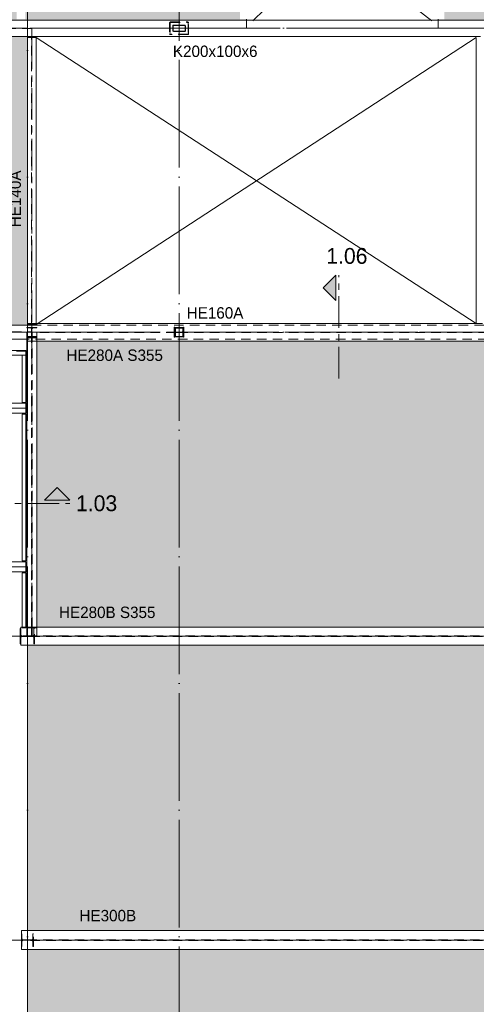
# Model space of a CAD drawing. Header units: millimetres. Extents: x -2900 to 56100, y -900 to 49332.
# Tile 3 of 15: x 9679 to 16900, y 8785 to 24336. Entities that reach past the tile are written whole.
import ezdxf

# ---------------------------------------------------------------- set-up
doc = ezdxf.new("R2010")
doc.units = ezdxf.units.MM
for name, pattern in [('WSP_hartlijn', [800, 500, -100, 100, -100]), ('WSP_hhidden', [250, 150, -100]), ('WSP_stramienlijn', [2000, 1700, -150, 0, -150])]:
    doc.linetypes.add(name, pattern=pattern)
for name, color, linetype, lineweight in [('00_algemeen - 0_13mm', 7, 'Continuous', 13), ('00_algemeen - hartlijn', 7, 'WSP_hartlijn', 13), ('00_algemeen - hhidden - 0_13mm', 7, 'WSP_hhidden', 13), ('03_viewports - sections', 1, 'Continuous', 13), ('07_stramien', 4, 'Continuous', 13), ('23_vloeren', 2, 'Continuous', 18), ('23_vloeren - hatch', 1, 'Continuous', 18), ('28_hoofddraagconstructies - kolommen en liggers', 1, 'Continuous', 13), ('28_hoofddraagconstructies - kolommen en liggers - hout', 1, 'Continuous', 13), ('28_hoofddraagconstructies - kolommen en liggers - staal', 1, 'Continuous', 13), ('28_hoofddraagconstructies - kolommen en liggers - staal -cut-', 2, 'Continuous', 13), ('28_hoofddraagconstructies - tags', 7, 'Continuous', 18)]:
    doc.layers.add(name, color=color, linetype=linetype, lineweight=lineweight)
doc.styles.add('Revittext', font='txt', dxfattribs={"height": 180})
doc.styles.add('Revittext_2', font='txt', dxfattribs={"height": 250})
doc.styles.add('Revittext_I', font='txt', dxfattribs={"height": 180})

# ---------------------------------------------------------------- blocks, each defined once
blk = doc.blocks.new('28_WSP_SF_staal - UNP v18-0 - UNP180 - S235-1319521-1e verd - plot - 100')
at = {"layer": '00_algemeen - hhidden - 0_13mm'}
blk.add_line((-1769.8, -11.3), (1782.5, -11.3), dxfattribs=at)
blk = doc.blocks.new('28_WSP_SF_staal - HE v21-0 - HE160A-1319522-1e verd - plot - 100')
at = {"layer": '00_algemeen - hartlijn'}
blk.add_line((-1769.8, 0), (1782.5, 0), dxfattribs=at)
blk = doc.blocks.new('28_WSP_SF_staal - HE v21-0 - HE280B S355-1321399-1e verd - plot - 100')
at = {"layer": '00_algemeen - hartlijn'}
blk.add_line((-15702.5, 0), (15702.5, 0), dxfattribs=at)
blk = doc.blocks.new('28_WSP_SF_staal - HE v21-0 - HE300B-1328460-1e verd - plot - 100')
at = {"layer": '00_algemeen - hartlijn'}
blk.add_line((-15702.5, 0), (15702.5, 0), dxfattribs=at)
blk = doc.blocks.new('28_WSP_SF_staal - HE v21-0 - HE260B S355-1384947-1e verd - plot - 100')
at = {"layer": '00_algemeen - hartlijn'}
for p, q in [((-10790, 0), (-3790, 0)), ((-3784, 0), (-3596, 0)), ((-3590, 0), (1010, 0))]:
    blk.add_line(p, q, dxfattribs=at)
at = {"layer": '28_hoofddraagconstructies - kolommen en liggers', "linetype": 'WSP_hhidden'}
for p, q in [((-3790, 0), (-3784, 0)), ((-3596, 0), (-3590, 0))]:
    blk.add_line(p, q, dxfattribs=at)
blk = doc.blocks.new('28_WSP_SF_staal - HE v21-0 - HE220B-1384948-1e verd - plot - 100')
at = {"layer": '00_algemeen - hartlijn'}
for p, q in [((6060, 0), (9625, 0)), ((9785, 0), (10774, 0)), ((10926, 0), (13020, 0)), ((13026, 0), (13114, 0)), ((13120, 0), (13150, 0))]:
    blk.add_line(p, q, dxfattribs=at)
at = {"layer": '28_hoofddraagconstructies - kolommen en liggers', "linetype": 'WSP_hhidden'}
for p, q in [((9625, 0), (9785, 0)), ((10774, 0), (10926, 0)), ((13020, 0), (13026, 0)), ((13114, 0), (13120, 0))]:
    blk.add_line(p, q, dxfattribs=at)
blk = doc.blocks.new('28_WSP_SF_staal - HE v21-0 - HE280A S355-1321511-1e verd - plot - 100')
at = {"layer": '00_algemeen - hartlijn'}
for p, q in [((-15630, 0), (-13306, 0)), ((-13154, 0), (-8485, 0))]:
    blk.add_line(p, q, dxfattribs=at)
at = {"layer": '28_hoofddraagconstructies - kolommen en liggers', "linetype": 'WSP_hhidden'}
blk.add_line((-13306, 0), (-13154, 0), dxfattribs=at)
blk = doc.blocks.new('28_WSP_SF_staal - HE v21-0 - HE160A-1337757-1e verd - plot - 100')
at = {"layer": '00_algemeen - hartlijn'}
blk.add_line((-2260, 0), (2260, 0), dxfattribs=at)
at = {"layer": '28_hoofddraagconstructies - kolommen en liggers', "linetype": 'WSP_hhidden'}
for p, q in [((-2400, 0), (-2260, 0)), ((2260, 0), (2400, 0))]:
    blk.add_line(p, q, dxfattribs=at)
blk = doc.blocks.new('28_WSP_SF_staal - HE v21-0 - HE140A-1331805-1e verd - plot - 100')
at = {"layer": '00_algemeen - hartlijn'}
blk.add_line((-2257, 0), (2260, 0), dxfattribs=at)
at = {"layer": '28_hoofddraagconstructies - kolommen en liggers', "linetype": 'WSP_hhidden'}
blk.add_line((2260, 0), (2277, 0), dxfattribs=at)
blk = doc.blocks.new('28_WSP_SF_staal - STRIP v18-0 - RECT 80x10-1334852-1e verd - plot - 100')
at = {"layer": '28_hoofddraagconstructies - kolommen en liggers', "linetype": 'WSP_hhidden'}
for p, q in [((9875, 19406), (9865, 19406)), ((9865, 19406), (9865, 19394)), ((9865, 19394), (9875, 19394)), ((9865, 14733), (9865, 19394)), ((9875, 19394), (9875, 19406)), ((9875, 19394), (9875, 14733)), ((9875, 14733), (9865, 14733))]:
    blk.add_line(p, q, dxfattribs=at)
blk = doc.blocks.new('28_WSP_SF_staal - STRIP v18-0 - RECT 80x10-1335153-1e verd - plot - 100')
at = {"layer": '28_hoofddraagconstructies - kolommen en liggers', "linetype": 'WSP_hhidden'}
for p, q in [((9865, 19311), (9875, 19311)), ((9865, 14606), (9865, 14733)), ((9875, 14733), (9875, 14606)), ((9865, 14606), (9865, 14594)), ((9875, 14606), (9865, 14606)), ((9865, 14594), (9875, 14594)), ((9875, 14594), (9875, 14606))]:
    blk.add_line(p, q, dxfattribs=at)
blk = doc.blocks.new('Detail View - Horizontaal rechts-29827-1e verd - plot - 100')
at = {"layer": '03_viewports - sections'}
blk.add_hatch(color=240, dxfattribs=at).paths.add_polyline_path([(4, 0.5), (0, 0.5), (2, 2.5)])
at = {"layer": '03_viewports - sections', "color": 240}
for p, q in [((2, 2.5), (0, 0.5)), ((4, 0.5), (2, 2.5)), ((0, 0.5), (4, 0.5))]:
    blk.add_line(p, q, dxfattribs=at)

msp = doc.modelspace()

# ---------------------------------------------------------------- hatches: boundary and pattern name
at = {"layer": '23_vloeren - hatch'}
h = msp.add_hatch(color=256, dxfattribs=at)
h.paths.add_polyline_path([(9800, 19510), (9800, 24057.3), (9870, 24057.3), (9870, 24070), (2860, 24070), (2860, 21884.2), (2864.6, 21895.4), (2875.8, 21900), (2984.3, 21900), (2995.4, 21895.4), (3000, 21884.2), (3000, 21775.7), (2995.4, 21764.6), (2984.3, 21760), (2875.8, 21760), (2864.6, 21764.6), (2860, 21775.7), (2860, 19510), (9795.8, 19510)])
h.paths.add_polyline_path([(26798.6, 19540), (28920, 19540), (28920, 24070), (20540, 24070), (20540, 23580), (19440, 23580), (19440, 24070), (17100, 24070), (17100.1, 19540), (26444.4, 19540)])
h.paths.add_polyline_path([(17985, 20955.5), (17105, 20955.5), (17105, 21655.5), (17985, 21655.5), (17985, 21915.5), (18885, 21915.5), (18885, 21215.5), (17985, 21215.5)])
h.paths.add_polyline_path([(2875.8, 21766.3), (2984.3, 21766.3), (2990.9, 21769.1), (2993.7, 21775.7), (2993.7, 21884.2), (2990.9, 21890.9), (2984.3, 21893.7), (2875.8, 21893.7), (2869.1, 21890.9), (2866.3, 21884.2), (2866.3, 21775.7), (2869.1, 21769.1)])
h.paths.add_polyline_path([(22421.2, 22443), (21321.2, 22443), (21321.2, 23043), (22421.2, 23043)])
h.paths.add_polyline_path([(28920, 24330), (28920, 28870), (2860, 28870), (2860, 24330), (13265, 24330), (13265, 24342.7), (13165, 24342.7), (13165, 28857.3), (13365, 28857.3), (13365, 26505), (14694, 26505), (14694, 27050), (16195, 27050), (16195, 28857.3), (16395, 28857.3), (16395, 24342.7), (16295, 24342.7), (16295, 24330), (28569.8, 24330)])
h.paths.add_polyline_path([(9630, 24342.7), (9630, 28857.3), (9770, 28857.3), (9770, 24342.7)])
h.paths.add_polyline_path([(28920, 29130), (28920, 33670), (2860, 33670), (2860, 29130), (28215.6, 29130)])
h.paths.add_polyline_path([(9770, 29142.7), (9630, 29142.7), (9630, 33657.3), (9770, 33657.3), (9770, 29331.1)])
h.paths.add_polyline_path([(28569.8, 33930), (28920, 33930), (28920, 38490), (2860, 38490), (2860, 33930), (28215.6, 33930)])
h = msp.add_hatch(color=256, dxfattribs=at)
h.paths.add_polyline_path([(9800, 5120), (41000, 5120), (41000, 9650), (9800, 9650), (9800, 9165.6)])
h.paths.add_polyline_path([(23165.8, 8194.1), (23126.9, 8199.2), (23090.8, 8214.2), (23059.7, 8238), (23035.8, 8269.1), (23020.9, 8305.2), (23015.8, 8344.1), (23020.9, 8382.9), (23035.8, 8419.1), (23059.7, 8450.1), (23090.8, 8474), (23126.9, 8489), (23165.8, 8494.1), (23204.6, 8489), (23240.8, 8474), (23271.8, 8450.1), (23295.7, 8419.1), (23310.6, 8382.9), (23315.8, 8344.1), (23310.6, 8305.2), (23295.7, 8269.1), (23271.8, 8238), (23240.8, 8214.2), (23204.6, 8199.2)])
h.paths.add_polyline_path([(20425.8, 8194.1), (20386.9, 8199.2), (20350.8, 8214.2), (20319.7, 8238), (20295.8, 8269.1), (20280.9, 8305.2), (20275.8, 8344.1), (20280.9, 8382.9), (20295.8, 8419.1), (20319.7, 8450.1), (20350.8, 8474), (20386.9, 8489), (20425.8, 8494.1), (20464.6, 8489), (20500.8, 8474), (20531.8, 8450.1), (20555.7, 8419.1), (20570.6, 8382.9), (20575.8, 8344.1), (20570.6, 8305.2), (20555.7, 8269.1), (20531.8, 8238), (20500.8, 8214.2), (20464.6, 8199.2)])
h.paths.add_polyline_path([(40259.3, 9950), (41000, 9950), (41000, 14460), (9800, 14460), (9800, 9950), (39905, 9950)])
h.paths.add_polyline_path([(40967.7, 14740), (41000, 14740), (41000, 19260), (9950, 19260), (9950, 14740), (40613.5, 14740)])
at = {"layer": '28_hoofddraagconstructies - kolommen en liggers - staal'}
h = msp.add_hatch(color=256, dxfattribs=at)
h.paths.add_polyline_path([(12291, 24150), (12297.4, 24152.6), (12300, 24159), (12300, 24241), (12297.4, 24247.4), (12291, 24250), (12109, 24250), (12102.6, 24247.4), (12100, 24241), (12100, 24159), (12102.6, 24152.6), (12109, 24150), (12275.4, 24150)])
h.paths.add_polyline_path([(12288, 24156), (12112, 24156), (12107.8, 24157.8), (12106, 24162), (12106, 24238), (12107.8, 24242.2), (12112, 24244), (12288, 24244), (12292.2, 24242.2), (12294, 24238), (12294, 24162), (12292.2, 24157.8)])
msp.add_hatch(color=256, dxfattribs=at).paths.add_polyline_path([(12276, 19320), (12275.4, 19480), (12267, 19480), (12267, 19418), (12262.6, 19407.4), (12252, 19403), (12148, 19403), (12137.4, 19407.4), (12133, 19418), (12133, 19480), (12124, 19480), (12124, 19320), (12133, 19320), (12133, 19382), (12137.4, 19392.6), (12148, 19397), (12252, 19397), (12262.6, 19392.6), (12267, 19382), (12267, 19320)])

# ---------------------------------------------------------------- linework, layer by layer
at = {"layer": '00_algemeen - 0_13mm'}
for p, q in [((16195, 27050), (13365, 24320)), ((13365, 26505), (16195, 24320)), ((9940, 24057.3), (16900, 19540)), ((16900, 24057.3), (9940, 19522.7))]:
    msp.add_line(p, q, dxfattribs=at)
at = {"layer": '03_viewports - sections', "color": 20, "linetype": 'WSP_hartlijn', "lineweight": 18}
for p, q in [((14727.5, 18671.1), (14727.5, 20302.9)), ((4201.1, 16696.4), (10469.7, 16696.4))]:
    msp.add_line(p, q, dxfattribs=at)
at = {"layer": '07_stramien', "linetype": 'WSP_stramienlijn'}
for p, q in [((12200, 0), (12200, 48432.3)), ((9800, 0), (9800, 42040.5)), ((-2000, 24200), (55200, 24200)), ((-2000, 19400), (55200, 19400)), ((-2000, 14600), (55200, 14600)), ((-2000, 9800), (55200, 9800))]:
    msp.add_line(p, q, dxfattribs=at)
at = {"layer": '23_vloeren'}
for p, q in [((2860, 24330), (13265, 24330)), ((13265, 24330), (13265, 24342.7)), ((16295, 24342.7), (16295, 24330)), ((16295, 24330), (28920, 24330)), ((9870, 24070), (2860, 24070)), ((9800, 19540), (9800, 24057.3)), ((9800, 24057.3), (9870, 24057.3)), ((9870, 24057.3), (9870, 24070)), ((6225, 19510), (9800, 19510)), ((9950, 19260), (9950, 14740)), ((9950, 14740), (41000, 14740)), ((41000, 14460), (9800, 14460)), ((9800, 14460), (9800, 9950)), ((9800, 9950), (41000, 9950)), ((9800, 9650), (9800, 5120)), ((41000, 9650), (9800, 9650))]:
    msp.add_line(p, q, dxfattribs=at)
at = {"layer": '23_vloeren', "linetype": 'WSP_hhidden', "lineweight": 13}
for p, q in [((13265, 24205), (13265, 24330)), ((16295, 24330), (16295, 24205)), ((2860, 24205), (13265, 24205)), ((9870, 24195), (2860, 24195)), ((9870, 24070), (9870, 24195)), ((16295, 24205), (28920, 24205)), ((9867.3, 19522.7), (9867.3, 24057.3)), ((9870, 19522.7), (9800, 19522.7)), ((9800, 19510), (9870, 19510)), ((9870, 19404.7), (9870, 19522.7)), ((5056.4, 19404.7), (9870, 19404.7)), ((9950, 19396), (9950, 19260)), ((12145.5, 19396), (9950, 19396)), ((12254.3, 19396), (12145.7, 19396)), ((19336.5, 19396), (12254.5, 19396)), ((9800, 14605.2), (9800, 14740)), ((9800, 14605.2), (41000, 14605.2)), ((41000, 14594.7), (9800, 14594.7)), ((9800, 14460), (9800, 14594.7)), ((9800, 9805.5), (9800, 9950)), ((9800, 9805.5), (41000, 9805.5)), ((41000, 9794.5), (9800, 9794.5)), ((9800, 9650), (9800, 9794.5))]:
    msp.add_line(p, q, dxfattribs=at)
at = {"layer": '28_hoofddraagconstructies - kolommen en liggers', "linetype": 'WSP_hhidden'}
for p, q in [((12050, 24288), (12050, 24112)), ((12058, 24284), (12058, 24116)), ((12062, 24300), (12338, 24300)), ((12066, 24292), (12334, 24292)), ((12342, 24284), (12342, 24116)), ((12350, 24112), (12350, 24288)), ((12334, 24108), (12066, 24108)), ((12338, 24100), (12062, 24100)), ((9870, 19522.7), (9800, 19522.7)), ((9800, 19510), (9870, 19510)), ((9950, 19476), (9800, 19476)), ((9800, 19467), (9852, 19467)), ((9867, 19452), (9867, 19348)), ((9940, 19522.7), (9870, 19522.7)), ((9870, 19510), (17100, 19510)), ((9873, 19348), (9873, 19452)), ((9888, 19467), (9950, 19467)), ((9940, 19540), (9940, 19522.7)), ((9950, 19467), (9950, 19476)), ((12125, 19340), (12125, 19460)), ((12142, 19470), (12133.5, 19470)), ((12133.5, 19470), (12133.5, 19416.9)), ((12135, 19413.3), (12135, 19455)), ((12260, 19475), (12140, 19475)), ((12142, 19414.7), (12142, 19470)), ((12145, 19465), (12255, 19465)), ((12266.5, 19470), (12258, 19470)), ((12258, 19470), (12258, 19414.7)), ((12265, 19455), (12265, 19413.3)), ((12266.5, 19416.9), (12266.5, 19470)), ((12275, 19460), (12275, 19340)), ((9852, 19333), (9790, 19333)), ((9790, 19324), (9950, 19324)), ((9790, 19311.3), (9950, 19311.3)), ((29080, 19290), (9790, 19290)), ((9950, 19333), (9888, 19333)), ((9950, 19400), (9950, 19396)), ((12133.5, 19416.7), (12133.5, 19383.3)), ((12133.5, 19383.1), (12133.5, 19330)), ((12133.5, 19330), (12142, 19330)), ((12135, 19387), (12135, 19413)), ((12135, 19345), (12135, 19386.7)), ((12140, 19325), (12260, 19325)), ((12142, 19330), (12142, 19385.2)), ((12145, 19335), (12255, 19335)), ((12246, 19402.7), (12154, 19402.7)), ((12154, 19397.2), (12246, 19397.2)), ((12258, 19385.2), (12258, 19330)), ((12258, 19330), (12266.5, 19330)), ((12265, 19413), (12265, 19387)), ((12265, 19386.7), (12265, 19345)), ((12266.5, 19383.3), (12266.5, 19416.7)), ((12266.5, 19330), (12266.5, 19383.1)), ((9697, 14720), (9695, 14720)), ((9697, 14624.7), (9697, 14720)), ((9716.2, 14732.7), (9716.2, 14740)), ((9774.2, 14732.7), (9716.2, 14732.7)), ((9774.2, 14740), (9774.2, 14732.7)), ((9790, 14600), (9790, 14740)), ((9950, 14732.7), (9790, 14732.7)), ((9915, 14720), (9903, 14720)), ((9903, 14720), (9903, 14624.7)), ((9915, 14480), (9915, 14720)), ((9950, 14740), (9950, 14600)), ((9695, 14480), (9697, 14480)), ((9697, 14480), (9697, 14575.2)), ((9882, 14603.7), (9718, 14603.7)), ((9718, 14596.2), (9882, 14596.2)), ((9903, 14575.2), (9903, 14480)), ((9903, 14480), (9915, 14480)), ((9715, 9900), (9705, 9900)), ((9715, 9821.2), (9715, 9900)), ((9867, 9803.2), (9733, 9803.2)), ((9895, 9900), (9885, 9900)), ((9885, 9900), (9885, 9821.2)), ((9895, 9700), (9895, 9900)), ((9705, 9700), (9715, 9700)), ((9715, 9700), (9715, 9778.7)), ((9733, 9796.7), (9867, 9796.7)), ((9885, 9778.7), (9885, 9700)), ((9885, 9700), (9895, 9700))]:
    msp.add_line(p, q, dxfattribs=at)
for centre, radius, start, end in [((12062, 24288), 12, 90, 180), ((12066, 24284), 8, 90, 180), ((12334, 24284), 8, 0, 90), ((12338, 24288), 12, 0, 90), ((12062, 24112), 12, 180, 270), ((12066, 24116), 8, 180, 270), ((12334, 24116), 8, 270, 0), ((12338, 24112), 12, 270, 0), ((9852, 19452), 15, 0, 90), ((9888, 19452), 15, 90, 180), ((12140, 19460), 15, 90, 180), ((12145, 19455), 10, 90, 180), ((12255, 19455), 10, 0, 90), ((12260, 19460), 15, 0, 90), ((9852, 19348), 15, 270, 330), ((9852, 19348), 15, 330.58804, 0), ((9888, 19348), 15, 180, 209.41196), ((9888, 19348), 15, 210, 270), ((12140, 19340), 15, 180, 270), ((12145, 19345), 10, 180, 270), ((12154, 19414.7), 12, 180, 259.00893), ((12154, 19385.2), 12, 116.14509, 180), ((12154, 19385.2), 12, 100.99107, 114.90362), ((12154, 19414.7), 12, 262.64873, 270), ((12154, 19385.2), 12, 90, 97.35127), ((12246, 19414.7), 12, 270, 277.35127), ((12246, 19385.2), 12, 82.64873, 90), ((12246, 19414.7), 12, 280.99107, 0), ((12246, 19385.2), 12, 65.09638, 79.00893), ((12246, 19385.2), 12, 0, 63.85491), ((12255, 19345), 10, 270, 0), ((12260, 19340), 15, 270, 0), ((9718, 14624.7), 21, 180, 270), ((9882, 14624.7), 21, 290.96345, 0), ((9718, 14575.2), 21, 90, 180), ((9882, 14624.7), 21, 270, 290.25404), ((9882, 14575.2), 21, 69.74596, 90), ((9882, 14575.2), 21, 0, 69.03655), ((9733, 9821.2), 18, 180, 270), ((9867, 9821.2), 18, 270, 298.23865), ((9867, 9821.2), 18, 299.06629, 0), ((9733, 9778.7), 18, 90, 180), ((9867, 9778.7), 18, 61.76135, 90), ((9867, 9778.7), 18, 0, 60.93371)]:
    msp.add_arc(centre, radius, start, end, dxfattribs=at)
at = {"layer": '28_hoofddraagconstructies - kolommen en liggers - hout'}
for p, q in [((9716.2, 19040), (9774.2, 19040)), ((9716.2, 18292.7), (9716.2, 19040)), ((9774.2, 19040), (9774.2, 18292.7)), ((9774.2, 18292.7), (9716.2, 18292.7)), ((9716.2, 18107.3), (9774.2, 18107.3)), ((9716.2, 15787.7), (9716.2, 18107.3)), ((9774.2, 18107.3), (9774.2, 15787.7)), ((9774.2, 15787.7), (9716.2, 15787.7)), ((9716.2, 15602.3), (9774.2, 15602.3)), ((9716.2, 14740), (9716.2, 15602.3)), ((9774.2, 15602.3), (9774.2, 14740))]:
    msp.add_line(p, q, dxfattribs=at)
at = {"layer": '28_hoofddraagconstructies - kolommen en liggers - staal'}
for p, q in [((2860, 24330), (13265, 24330)), ((13265, 24330), (16295, 24330)), ((16295, 24330), (28920, 24330)), ((9870, 24070), (2860, 24070)), ((9800, 24057.3), (9870, 24057.3)), ((9800, 19540), (9800, 24057.3)), ((16965, 24070), (9870, 24070)), ((9870, 24057.3), (9940, 24057.3)), ((9940, 24057.3), (9940, 19540)), ((16900, 19540), (16900, 24057.3)), ((6225, 19510), (9800, 19510)), ((9800, 19476), (9790, 19476)), ((9790, 19476), (9790, 19467)), ((9790, 19467), (9800, 19467)), ((9800, 19260), (9800, 19540)), ((9800, 19540), (16995, 19540)), ((9790, 19290), (6225, 19290)), ((9790, 19400), (9800, 19400)), ((9790, 14740), (9790, 19400)), ((41060, 19260), (9800, 19260)), ((6225, 19110), (9777.3, 19110)), ((9777.3, 19040), (6225, 19040)), ((9777.3, 19110), (9777.3, 19040)), ((6225, 18280), (9777.3, 18280)), ((9777.3, 18280), (9777.3, 18120)), ((9777.3, 18120), (6225, 18120)), ((6225, 15775), (9777.3, 15775)), ((9777.3, 15775), (9777.3, 15615)), ((9777.3, 15615), (6225, 15615)), ((9695, 14720), (9685, 14720)), ((9685, 14720), (9685, 14480)), ((9695, 14460), (9695, 14740)), ((9695, 14740), (9950, 14740)), ((9950, 14740), (41000, 14740)), ((9685, 14480), (9695, 14480)), ((9800, 14460), (9695, 14460)), ((41000, 14460), (9800, 14460)), ((9705, 9650), (9705, 9950)), ((9705, 9950), (9800, 9950)), ((9800, 9950), (41000, 9950)), ((9800, 9650), (9705, 9650)), ((41000, 9650), (9800, 9650))]:
    msp.add_line(p, q, dxfattribs=at)
at = {"layer": '28_hoofddraagconstructies - kolommen en liggers - staal -cut-'}
for p, q in [((12100, 24241), (12100, 24159)), ((12106, 24162), (12106, 24238)), ((12291, 24250), (12109, 24250)), ((12109, 24150), (12291, 24150)), ((12112, 24244), (12288, 24244)), ((12288, 24156), (12112, 24156)), ((12294, 24238), (12294, 24162)), ((12300, 24159), (12300, 24241)), ((12133, 19480), (12124, 19480)), ((12124, 19480), (12124, 19320)), ((12133, 19418), (12133, 19480)), ((12276, 19480), (12267, 19480)), ((12267, 19480), (12267, 19418)), ((12276, 19320), (12276, 19480)), ((12124, 19320), (12133, 19320)), ((12133, 19320), (12133, 19382)), ((12252, 19403), (12148, 19403)), ((12148, 19397), (12252, 19397)), ((12267, 19382), (12267, 19320)), ((12267, 19320), (12276, 19320))]:
    msp.add_line(p, q, dxfattribs=at)
for centre, radius, start, end in [((12109, 24241), 9, 90, 180), ((12109, 24159), 9, 180, 270), ((12112, 24238), 6, 90, 180), ((12112, 24162), 6, 180, 270), ((12288, 24238), 6, 0, 90), ((12288, 24162), 6, 270, 0), ((12291, 24241), 9, 0, 90), ((12291, 24159), 9, 270, 0), ((12148, 19418), 15, 180, 270), ((12148, 19382), 15, 90, 180), ((12252, 19418), 15, 270, 0), ((12252, 19382), 15, 0, 90)]:
    msp.add_arc(centre, radius, start, end, dxfattribs=at)

# ---------------------------------------------------------------- block references
at = {"layer": '00_algemeen - hartlijn', "rotation": 180}
for p in [(8007.5, 18200), (8007.5, 15695)]:
    msp.add_blockref('28_WSP_SF_staal - HE v21-0 - HE160A-1319522-1e verd - plot - 100', p, dxfattribs=at)
at = {"layer": '00_algemeen - hartlijn'}
for name, p in [('28_WSP_SF_staal - HE v21-0 - HE280B S355-1321399-1e verd - plot - 100', (25397.5, 14600)), ('28_WSP_SF_staal - HE v21-0 - HE300B-1328460-1e verd - plot - 100', (25407.5, 9800))]:
    msp.add_blockref(name, p, dxfattribs=at)
at = {"layer": '00_algemeen - hhidden - 0_13mm', "rotation": 180}
msp.add_blockref('28_WSP_SF_staal - UNP v18-0 - UNP180 - S235-1319521-1e verd - plot - 100', (8007.5, 19090.7), dxfattribs=at)
at = {"layer": '03_viewports - sections', "color": 20, "lineweight": 18, "extrusion": (0, 0, -1), "xscale": 99.99999999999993, "yscale": 99.99999999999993, "zscale": 99.99999999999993, "rotation": 270.0000000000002}
msp.add_blockref('Detail View - Horizontaal rechts-29827-1e verd - plot - 100', (-14727.5, 20302.9), dxfattribs=at)
at = {"layer": '03_viewports - sections', "color": 20, "lineweight": 18, "extrusion": (0, 0, -1), "xscale": 99.99999999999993, "yscale": 99.99999999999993, "zscale": 99.99999999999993}
msp.add_blockref('Detail View - Horizontaal rechts-29827-1e verd - plot - 100', (-10469.7, 16696.4), dxfattribs=at)
at = {"layer": '28_hoofddraagconstructies - kolommen en liggers', "linetype": 'WSP_hhidden'}
for name, p in [('28_WSP_SF_staal - HE v21-0 - HE260B S355-1384947-1e verd - plot - 100', (15890, 24200)), ('28_WSP_SF_staal - HE v21-0 - HE280A S355-1321511-1e verd - plot - 100', (25430, 19400)), ('28_WSP_SF_staal - STRIP v18-0 - RECT 80x10-1334852-1e verd - plot - 100', (0, 0)), ('28_WSP_SF_staal - STRIP v18-0 - RECT 80x10-1335153-1e verd - plot - 100', (0, 0))]:
    msp.add_blockref(name, p, dxfattribs=at)
for name, p, rotation in [('28_WSP_SF_staal - HE v21-0 - HE140A-1331805-1e verd - plot - 100', (9870, 21800), 269.9999999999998), ('28_WSP_SF_staal - HE v21-0 - HE220B-1384948-1e verd - plot - 100', (15850, 19400), 180), ('28_WSP_SF_staal - HE v21-0 - HE160A-1337757-1e verd - plot - 100', (9870, 17000), 89.9999999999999)]:
    msp.add_blockref(name, p, dxfattribs=dict(at, rotation=rotation))

# ---------------------------------------------------------------- texts
at = {"layer": '03_viewports - sections', "color": 20, "char_height": 250, "width": 817.721, "attachment_point": 1, "style": 'Revittext_2'}
for s, insert in [('1.06', (14527.7, 20730.4)), ('1.03', (10570, 16823.9))]:
    msp.add_mtext(s, dxfattribs=dict(at, insert=insert))
at = {"layer": '28_hoofddraagconstructies - tags', "lineweight": 13, "char_height": 180, "attachment_point": 1}
for s, insert, width, style in [('K200x100x6', (12101.7, 23927.2), 1651.476, 'Revittext_I'), ('HE160A', (12319.7, 19795.4), 1122.362, 'Revittext_I'), ('HE280A S355', (10418.5, 19127.2), 1908.016, 'Revittext'), ('HE280B S355', (10300.5, 15066.1), 1908.016, 'Revittext'), ('HE300B', (10624.5, 10276.1), 1122.362, 'Revittext')]:
    msp.add_mtext(s, dxfattribs=dict(at, insert=insert, width=width, style=style))
at = {"layer": '28_hoofddraagconstructies - tags', "lineweight": 13, "insert": (9518, 21058.1), "char_height": 180, "width": 1122.362, "attachment_point": 1, "rotation": 90, "style": 'Revittext'}
msp.add_mtext('HE140A', dxfattribs=at)

doc.saveas('drawing.dxf')
